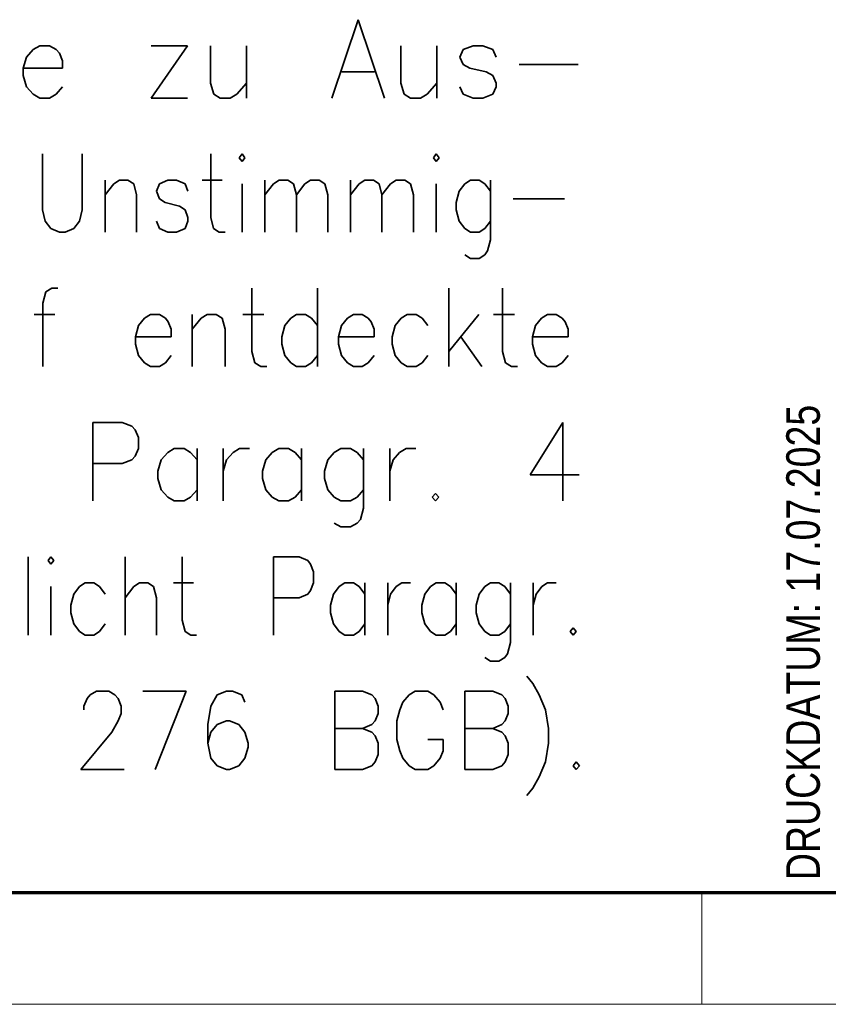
# Model space of a CAD drawing. Extents: x 1101 to 1942, y 41 to 882.
# Tile 93 of 104: x 1721 to 1757, y 41 to 85. Entities that reach past the tile are written whole.
import ezdxf

# ---------------------------------------------------------------- set-up
doc = ezdxf.new("R2010")
doc.units = 0
doc.layers.get('0').update_dxf_attribs({"lineweight": 13})
doc.layers.add('BI_X_Geometrie', color=7, linetype='Continuous', lineweight=13)
doc.layers.add('BI_X_Text', color=7, linetype='Continuous', lineweight=25)
doc.styles.get("Standard").update_dxf_attribs({"font": 'arial.ttf'})

# ---------------------------------------------------------------- blocks, each defined once
blk = doc.blocks.new('Blockreferenz-A03CP7TP1H', base_point=(1100.835, 40.848))
at = {"color": 0, "linetype": 'ByBlock', "lineweight": 70, "ltscale": 0.7}
blk.add_line((1120.835, 45.848), (1936.835, 45.848), dxfattribs=at)
at = {"color": 0, "linetype": 'ByBlock', "lineweight": -2, "ltscale": 0.13}
for p, q in [((1751.835, 45.848), (1751.835, 40.848)), ((1100.835, 40.848), (1941.835, 40.848))]:
    blk.add_line(p, q, dxfattribs=at)
blk = doc.blocks.new('Blockreferenz-A03CP7TR1H', base_point=(1625.598, 50.176))
at = {"layer": 'BI_X_Text', "color": 0, "lineweight": 35}
for p, q in [((1736.478, 84.843), (1735.305, 81.343)), ((1736.478, 84.843), (1737.652, 81.343)), ((1722.252, 83.676), (1721.958, 83.51)), ((1722.692, 83.676), (1722.252, 83.676)), ((1722.985, 83.51), (1722.692, 83.676)), ((1728.852, 83.676), (1727.238, 81.343)), ((1727.238, 83.676), (1728.852, 83.676)), ((1729.878, 83.676), (1729.878, 82.01)), ((1731.492, 83.676), (1731.492, 81.343)), ((1738.385, 83.676), (1738.385, 82.01)), ((1739.998, 83.676), (1739.998, 81.343)), ((1741.612, 83.676), (1741.172, 83.51)), ((1742.052, 83.676), (1741.612, 83.676)), ((1742.492, 83.51), (1742.052, 83.676)), ((1721.665, 83.176), (1721.518, 82.676)), ((1721.958, 83.51), (1721.665, 83.176)), ((1723.132, 83.343), (1722.985, 83.51)), ((1723.278, 83.01), (1723.132, 83.343)), ((1741.172, 83.51), (1741.025, 83.176)), ((1741.025, 83.176), (1741.172, 82.843)), ((1742.638, 83.176), (1742.492, 83.51)), ((1723.278, 82.676), (1723.278, 83.01)), ((1741.172, 82.843), (1741.465, 82.676)), ((1743.665, 82.843), (1746.305, 82.843)), ((1721.518, 82.676), (1723.278, 82.676)), ((1721.518, 82.676), (1721.518, 82.343)), ((1721.518, 82.343), (1721.665, 81.843)), ((1735.745, 82.51), (1737.212, 82.51)), ((1741.465, 82.676), (1742.198, 82.51)), ((1742.198, 82.51), (1742.492, 82.343)), ((1742.492, 82.343), (1742.638, 82.01)), ((1721.665, 81.843), (1721.958, 81.51)), ((1722.985, 81.51), (1723.278, 81.843)), ((1729.878, 82.01), (1730.025, 81.51)), ((1731.052, 81.51), (1731.492, 82.01)), ((1738.385, 82.01), (1738.532, 81.51)), ((1739.558, 81.51), (1739.998, 82.01)), ((1741.172, 81.51), (1741.025, 81.843)), ((1742.638, 81.843), (1742.492, 81.51)), ((1742.638, 82.01), (1742.638, 81.843)), ((1721.958, 81.51), (1722.252, 81.343)), ((1722.692, 81.343), (1722.985, 81.51)), ((1730.025, 81.51), (1730.318, 81.343)), ((1730.758, 81.343), (1731.052, 81.51)), ((1738.532, 81.51), (1738.825, 81.343)), ((1739.265, 81.343), (1739.558, 81.51)), ((1741.612, 81.343), (1741.172, 81.51)), ((1742.492, 81.51), (1742.052, 81.343)), ((1722.252, 81.343), (1722.692, 81.343)), ((1727.238, 81.343), (1728.852, 81.343)), ((1730.318, 81.343), (1730.758, 81.343)), ((1738.825, 81.343), (1739.265, 81.343)), ((1742.052, 81.343), (1741.612, 81.343)), ((1722.371, 78.843), (1722.371, 76.343)), ((1724.156, 76.343), (1724.156, 78.843)), ((1729.893, 78.843), (1729.893, 76.01)), ((1731.296, 78.843), (1731.168, 78.676)), ((1731.423, 78.676), (1731.296, 78.843)), ((1739.966, 78.843), (1739.838, 78.676)), ((1740.093, 78.676), (1739.966, 78.843)), ((1731.168, 78.676), (1731.296, 78.51)), ((1731.296, 78.51), (1731.423, 78.676)), ((1739.838, 78.676), (1739.966, 78.51)), ((1739.966, 78.51), (1740.093, 78.676)), ((1725.176, 77.676), (1725.176, 75.343)), ((1725.176, 77.01), (1725.558, 77.51)), ((1725.558, 77.51), (1725.813, 77.676)), ((1725.813, 77.676), (1726.196, 77.676)), ((1726.196, 77.676), (1726.451, 77.51)), ((1726.451, 77.51), (1726.578, 77.01)), ((1727.598, 77.51), (1727.471, 77.176)), ((1727.981, 77.676), (1727.598, 77.51)), ((1728.363, 77.676), (1727.981, 77.676)), ((1728.746, 77.51), (1728.363, 77.676)), ((1728.873, 77.176), (1728.746, 77.51)), ((1729.511, 77.676), (1730.403, 77.676)), ((1731.296, 77.51), (1731.296, 75.343)), ((1732.316, 77.676), (1732.316, 75.343)), ((1732.316, 77.01), (1732.698, 77.51)), ((1732.698, 77.51), (1732.953, 77.676)), ((1732.953, 77.676), (1733.336, 77.676)), ((1733.336, 77.676), (1733.591, 77.51)), ((1733.591, 77.51), (1733.718, 77.01)), ((1733.718, 77.01), (1734.101, 77.51)), ((1734.101, 77.51), (1734.356, 77.676)), ((1734.356, 77.676), (1734.738, 77.676)), ((1734.738, 77.676), (1734.993, 77.51)), ((1734.993, 77.51), (1735.121, 77.01)), ((1736.141, 77.676), (1736.141, 75.343)), ((1736.141, 77.01), (1736.523, 77.51)), ((1736.523, 77.51), (1736.778, 77.676)), ((1736.778, 77.676), (1737.161, 77.676)), ((1737.161, 77.676), (1737.416, 77.51)), ((1737.416, 77.51), (1737.543, 77.01)), ((1737.543, 77.01), (1737.926, 77.51)), ((1737.926, 77.51), (1738.181, 77.676)), ((1738.181, 77.676), (1738.563, 77.676)), ((1738.563, 77.676), (1738.818, 77.51)), ((1738.818, 77.51), (1738.946, 77.01)), ((1739.966, 77.51), (1739.966, 75.343)), ((1741.241, 77.51), (1740.986, 77.176)), ((1741.496, 77.676), (1741.241, 77.51)), ((1741.878, 77.676), (1741.496, 77.676)), ((1742.133, 77.51), (1741.878, 77.676)), ((1742.388, 77.176), (1742.133, 77.51)), ((1742.388, 77.676), (1742.388, 75.01)), ((1726.578, 77.01), (1726.578, 75.343)), ((1727.471, 77.176), (1727.598, 76.843)), ((1733.718, 77.01), (1733.718, 75.343)), ((1735.121, 77.01), (1735.121, 75.343)), ((1737.543, 77.01), (1737.543, 75.343)), ((1738.946, 77.01), (1738.946, 75.343)), ((1740.986, 77.176), (1740.858, 76.676)), ((1727.598, 76.843), (1727.853, 76.676)), ((1727.853, 76.676), (1728.491, 76.51)), ((1740.858, 76.676), (1740.858, 76.343)), ((1743.408, 76.843), (1745.703, 76.843)), ((1722.371, 76.343), (1722.498, 75.843)), ((1724.028, 75.843), (1724.156, 76.343)), ((1728.491, 76.51), (1728.746, 76.343)), ((1728.746, 76.343), (1728.873, 76.01)), ((1740.858, 76.343), (1740.986, 75.843)), ((1722.498, 75.843), (1722.753, 75.51)), ((1723.773, 75.51), (1724.028, 75.843)), ((1727.598, 75.51), (1727.471, 75.843)), ((1728.873, 75.843), (1728.746, 75.51)), ((1728.873, 76.01), (1728.873, 75.843)), ((1729.893, 76.01), (1730.021, 75.51)), ((1740.986, 75.843), (1741.241, 75.51)), ((1742.133, 75.51), (1742.388, 75.843)), ((1722.753, 75.51), (1723.136, 75.343)), ((1723.136, 75.343), (1723.391, 75.343)), ((1723.391, 75.343), (1723.773, 75.51)), ((1727.981, 75.343), (1727.598, 75.51)), ((1728.363, 75.343), (1727.981, 75.343)), ((1728.746, 75.51), (1728.363, 75.343)), ((1730.021, 75.51), (1730.276, 75.343)), ((1730.276, 75.343), (1730.531, 75.343)), ((1741.241, 75.51), (1741.496, 75.343)), ((1741.496, 75.343), (1741.878, 75.343)), ((1741.878, 75.343), (1742.133, 75.51)), ((1742.388, 75.01), (1742.261, 74.51)), ((1742.261, 74.51), (1742.133, 74.343)), ((1741.496, 74.176), (1741.241, 74.343)), ((1741.878, 74.176), (1741.496, 74.176)), ((1742.133, 74.343), (1741.878, 74.176)), ((1722.532, 72.676), (1722.398, 72.176)), ((1722.798, 72.843), (1722.532, 72.676)), ((1723.065, 72.843), (1722.798, 72.843)), ((1731.732, 72.843), (1731.732, 70.01)), ((1734.665, 72.843), (1734.665, 69.343)), ((1740.532, 72.843), (1740.532, 69.343)), ((1742.932, 72.843), (1742.932, 70.01)), ((1722.398, 72.176), (1722.398, 69.343)), ((1721.998, 71.676), (1722.932, 71.676)), ((1726.932, 71.51), (1726.665, 71.176)), ((1727.198, 71.676), (1726.932, 71.51)), ((1727.598, 71.676), (1727.198, 71.676)), ((1727.865, 71.51), (1727.598, 71.676)), ((1727.998, 71.343), (1727.865, 71.51)), ((1728.132, 71.01), (1727.998, 71.343)), ((1729.065, 71.676), (1729.065, 69.343)), ((1729.065, 71.01), (1729.465, 71.51)), ((1729.465, 71.51), (1729.732, 71.676)), ((1729.732, 71.676), (1730.132, 71.676)), ((1730.132, 71.676), (1730.398, 71.51)), ((1730.398, 71.51), (1730.532, 71.01)), ((1731.332, 71.676), (1732.265, 71.676)), ((1733.465, 71.51), (1733.198, 71.176)), ((1733.732, 71.676), (1733.465, 71.51)), ((1734.132, 71.676), (1733.732, 71.676)), ((1734.398, 71.51), (1734.132, 71.676)), ((1734.665, 71.176), (1734.398, 71.51)), ((1735.998, 71.51), (1735.732, 71.176)), ((1736.265, 71.676), (1735.998, 71.51)), ((1736.665, 71.676), (1736.265, 71.676)), ((1736.932, 71.51), (1736.665, 71.676)), ((1737.065, 71.343), (1736.932, 71.51)), ((1737.198, 71.01), (1737.065, 71.343)), ((1738.398, 71.51), (1738.132, 71.176)), ((1738.665, 71.676), (1738.398, 71.51)), ((1739.065, 71.676), (1738.665, 71.676)), ((1739.332, 71.51), (1739.065, 71.676)), ((1739.598, 71.176), (1739.332, 71.51)), ((1741.865, 71.676), (1740.532, 70.01)), ((1742.532, 71.676), (1743.465, 71.676)), ((1744.665, 71.51), (1744.398, 71.176)), ((1744.932, 71.676), (1744.665, 71.51)), ((1745.332, 71.676), (1744.932, 71.676)), ((1745.598, 71.51), (1745.332, 71.676)), ((1745.732, 71.343), (1745.598, 71.51)), ((1745.865, 71.01), (1745.732, 71.343)), ((1726.665, 71.176), (1726.532, 70.676)), ((1728.132, 70.676), (1728.132, 71.01)), ((1730.532, 71.01), (1730.532, 69.343)), ((1733.198, 71.176), (1733.065, 70.676)), ((1735.732, 71.176), (1735.598, 70.676)), ((1737.198, 70.676), (1737.198, 71.01)), ((1738.132, 71.176), (1737.998, 70.676)), ((1744.398, 71.176), (1744.265, 70.676)), ((1745.865, 70.676), (1745.865, 71.01)), ((1726.532, 70.676), (1728.132, 70.676)), ((1726.532, 70.676), (1726.532, 70.343)), ((1733.065, 70.676), (1733.065, 70.343)), ((1735.598, 70.676), (1737.198, 70.676)), ((1735.598, 70.676), (1735.598, 70.343)), ((1737.998, 70.676), (1737.998, 70.343)), ((1741.065, 70.676), (1741.998, 69.343)), ((1744.265, 70.676), (1745.865, 70.676)), ((1744.265, 70.676), (1744.265, 70.343)), ((1726.532, 70.343), (1726.665, 69.843)), ((1731.732, 70.01), (1731.865, 69.51)), ((1733.065, 70.343), (1733.198, 69.843)), ((1735.598, 70.343), (1735.732, 69.843)), ((1737.998, 70.343), (1738.132, 69.843)), ((1742.932, 70.01), (1743.065, 69.51)), ((1744.265, 70.343), (1744.398, 69.843)), ((1726.665, 69.843), (1726.932, 69.51)), ((1727.865, 69.51), (1728.132, 69.843)), ((1733.198, 69.843), (1733.465, 69.51)), ((1734.398, 69.51), (1734.665, 69.843)), ((1735.732, 69.843), (1735.998, 69.51)), ((1736.932, 69.51), (1737.198, 69.843)), ((1738.132, 69.843), (1738.398, 69.51)), ((1739.332, 69.51), (1739.598, 69.843)), ((1744.398, 69.843), (1744.665, 69.51)), ((1745.598, 69.51), (1745.865, 69.843)), ((1726.932, 69.51), (1727.198, 69.343)), ((1727.198, 69.343), (1727.598, 69.343)), ((1727.598, 69.343), (1727.865, 69.51)), ((1731.865, 69.51), (1732.132, 69.343)), ((1732.132, 69.343), (1732.398, 69.343)), ((1733.465, 69.51), (1733.732, 69.343)), ((1733.732, 69.343), (1734.132, 69.343)), ((1734.132, 69.343), (1734.398, 69.51)), ((1735.998, 69.51), (1736.265, 69.343)), ((1736.265, 69.343), (1736.665, 69.343)), ((1736.665, 69.343), (1736.932, 69.51)), ((1738.398, 69.51), (1738.665, 69.343)), ((1738.665, 69.343), (1739.065, 69.343)), ((1739.065, 69.343), (1739.332, 69.51)), ((1743.065, 69.51), (1743.332, 69.343)), ((1743.332, 69.343), (1743.598, 69.343)), ((1744.665, 69.51), (1744.932, 69.343)), ((1744.932, 69.343), (1745.332, 69.343)), ((1745.332, 69.343), (1745.598, 69.51)), ((1724.619, 66.843), (1724.619, 63.343)), ((1724.619, 66.843), (1725.932, 66.843)), ((1725.932, 66.843), (1726.369, 66.676)), ((1726.369, 66.676), (1726.515, 66.51)), ((1726.515, 66.51), (1726.661, 66.176)), ((1745.619, 66.843), (1744.161, 64.51)), ((1745.619, 66.843), (1745.619, 63.343)), ((1726.661, 66.176), (1726.661, 65.676)), ((1726.661, 65.676), (1726.515, 65.343)), ((1728.265, 65.676), (1727.973, 65.51)), ((1728.702, 65.676), (1728.265, 65.676)), ((1728.994, 65.51), (1728.702, 65.676)), ((1729.286, 65.676), (1729.286, 63.343)), ((1730.452, 65.676), (1730.452, 63.343)), ((1730.89, 65.51), (1731.182, 65.676)), ((1731.182, 65.676), (1731.619, 65.676)), ((1732.932, 65.676), (1732.64, 65.51)), ((1733.369, 65.676), (1732.932, 65.676)), ((1733.661, 65.51), (1733.369, 65.676)), ((1733.952, 65.676), (1733.952, 63.343)), ((1735.702, 65.676), (1735.411, 65.51)), ((1736.14, 65.676), (1735.702, 65.676)), ((1736.432, 65.51), (1736.14, 65.676)), ((1736.723, 65.676), (1736.723, 63.01)), ((1737.89, 65.676), (1737.89, 63.343)), ((1738.327, 65.51), (1738.619, 65.676)), ((1738.619, 65.676), (1739.057, 65.676)), ((1726.369, 65.176), (1725.932, 65.01)), ((1726.515, 65.343), (1726.369, 65.176)), ((1727.682, 65.176), (1727.536, 64.676)), ((1727.973, 65.51), (1727.682, 65.176)), ((1729.286, 65.176), (1728.994, 65.51)), ((1730.452, 64.676), (1730.598, 65.176)), ((1730.598, 65.176), (1730.89, 65.51)), ((1732.348, 65.176), (1732.202, 64.676)), ((1732.64, 65.51), (1732.348, 65.176)), ((1733.952, 65.176), (1733.661, 65.51)), ((1735.119, 65.176), (1734.973, 64.676)), ((1735.411, 65.51), (1735.119, 65.176)), ((1736.723, 65.176), (1736.432, 65.51)), ((1737.89, 64.676), (1738.036, 65.176)), ((1738.036, 65.176), (1738.327, 65.51)), ((1725.932, 65.01), (1724.619, 65.01)), ((1727.536, 64.676), (1727.536, 64.343)), ((1732.202, 64.676), (1732.202, 64.343)), ((1734.973, 64.676), (1734.973, 64.343)), ((1727.536, 64.343), (1727.682, 63.843)), ((1732.202, 64.343), (1732.348, 63.843)), ((1734.973, 64.343), (1735.119, 63.843)), ((1744.161, 64.51), (1746.348, 64.51)), ((1727.682, 63.843), (1727.973, 63.51)), ((1728.994, 63.51), (1729.286, 63.843)), ((1732.348, 63.843), (1732.64, 63.51)), ((1733.661, 63.51), (1733.952, 63.843)), ((1735.119, 63.843), (1735.411, 63.51)), ((1736.432, 63.51), (1736.723, 63.843)), ((1727.973, 63.51), (1728.265, 63.343)), ((1728.702, 63.343), (1728.994, 63.51)), ((1732.64, 63.51), (1732.932, 63.343)), ((1733.369, 63.343), (1733.661, 63.51)), ((1735.411, 63.51), (1735.702, 63.343)), ((1736.14, 63.343), (1736.432, 63.51)), ((1739.932, 63.676), (1739.786, 63.51)), ((1739.786, 63.51), (1739.932, 63.343)), ((1740.077, 63.51), (1739.932, 63.676)), ((1739.932, 63.343), (1740.077, 63.51)), ((1728.265, 63.343), (1728.702, 63.343)), ((1732.932, 63.343), (1733.369, 63.343)), ((1735.702, 63.343), (1736.14, 63.343)), ((1736.723, 63.01), (1736.577, 62.51)), ((1736.577, 62.51), (1736.432, 62.343)), ((1735.702, 62.176), (1735.411, 62.343)), ((1736.14, 62.176), (1735.702, 62.176)), ((1736.432, 62.343), (1736.14, 62.176)), ((1721.733, 60.843), (1721.733, 57.343)), ((1722.753, 60.843), (1722.626, 60.676)), ((1722.881, 60.676), (1722.753, 60.843)), ((1726.068, 60.843), (1726.068, 57.343)), ((1728.618, 60.843), (1728.618, 58.01)), ((1732.698, 60.843), (1732.698, 57.343)), ((1732.698, 60.843), (1733.846, 60.843)), ((1733.846, 60.843), (1734.228, 60.676)), ((1722.626, 60.676), (1722.753, 60.51)), ((1722.753, 60.51), (1722.881, 60.676)), ((1734.228, 60.676), (1734.356, 60.51)), ((1734.356, 60.51), (1734.483, 60.176)), ((1734.483, 60.176), (1734.483, 59.676)), ((1722.753, 59.51), (1722.753, 57.343)), ((1724.028, 59.51), (1723.773, 59.176)), ((1724.283, 59.676), (1724.028, 59.51)), ((1724.666, 59.676), (1724.283, 59.676)), ((1724.921, 59.51), (1724.666, 59.676)), ((1725.176, 59.176), (1724.921, 59.51)), ((1726.068, 59.01), (1726.451, 59.51)), ((1726.451, 59.51), (1726.706, 59.676)), ((1726.706, 59.676), (1727.088, 59.676)), ((1727.088, 59.676), (1727.343, 59.51)), ((1727.343, 59.51), (1727.471, 59.01)), ((1728.236, 59.676), (1729.128, 59.676)), ((1734.483, 59.676), (1734.356, 59.343)), ((1735.631, 59.51), (1735.376, 59.176)), ((1735.886, 59.676), (1735.631, 59.51)), ((1736.268, 59.676), (1735.886, 59.676)), ((1736.523, 59.51), (1736.268, 59.676)), ((1736.778, 59.176), (1736.523, 59.51)), ((1736.778, 59.676), (1736.778, 57.343)), ((1737.798, 59.676), (1737.798, 57.343)), ((1737.926, 59.176), (1738.181, 59.51)), ((1738.181, 59.51), (1738.436, 59.676)), ((1738.436, 59.676), (1738.818, 59.676)), ((1739.711, 59.51), (1739.456, 59.176)), ((1739.966, 59.676), (1739.711, 59.51)), ((1740.348, 59.676), (1739.966, 59.676)), ((1740.603, 59.51), (1740.348, 59.676)), ((1740.858, 59.176), (1740.603, 59.51)), ((1740.858, 59.676), (1740.858, 57.343)), ((1742.133, 59.51), (1741.878, 59.176)), ((1742.388, 59.676), (1742.133, 59.51)), ((1742.771, 59.676), (1742.388, 59.676)), ((1743.026, 59.51), (1742.771, 59.676)), ((1743.281, 59.176), (1743.026, 59.51)), ((1743.281, 59.676), (1743.281, 57.01)), ((1744.301, 59.676), (1744.301, 57.343)), ((1744.428, 59.176), (1744.683, 59.51)), ((1744.683, 59.51), (1744.938, 59.676)), ((1744.938, 59.676), (1745.321, 59.676)), ((1723.773, 59.176), (1723.646, 58.676)), ((1727.471, 59.01), (1727.471, 57.343)), ((1733.846, 59.01), (1732.698, 59.01)), ((1734.228, 59.176), (1733.846, 59.01)), ((1734.356, 59.343), (1734.228, 59.176)), ((1735.376, 59.176), (1735.248, 58.676)), ((1737.798, 58.676), (1737.926, 59.176)), ((1739.456, 59.176), (1739.328, 58.676)), ((1741.878, 59.176), (1741.751, 58.676)), ((1744.301, 58.676), (1744.428, 59.176)), ((1723.646, 58.676), (1723.646, 58.343)), ((1735.248, 58.676), (1735.248, 58.343)), ((1739.328, 58.676), (1739.328, 58.343)), ((1741.751, 58.676), (1741.751, 58.343)), ((1723.646, 58.343), (1723.773, 57.843)), ((1735.248, 58.343), (1735.376, 57.843)), ((1739.328, 58.343), (1739.456, 57.843)), ((1741.751, 58.343), (1741.878, 57.843)), ((1723.773, 57.843), (1724.028, 57.51)), ((1724.921, 57.51), (1725.176, 57.843)), ((1728.618, 58.01), (1728.746, 57.51)), ((1735.376, 57.843), (1735.631, 57.51)), ((1736.523, 57.51), (1736.778, 57.843)), ((1739.456, 57.843), (1739.711, 57.51)), ((1740.603, 57.51), (1740.858, 57.843)), ((1741.878, 57.843), (1742.133, 57.51)), ((1743.026, 57.51), (1743.281, 57.843)), ((1746.086, 57.676), (1745.958, 57.51)), ((1746.213, 57.51), (1746.086, 57.676)), ((1724.028, 57.51), (1724.283, 57.343)), ((1724.283, 57.343), (1724.666, 57.343)), ((1724.666, 57.343), (1724.921, 57.51)), ((1728.746, 57.51), (1729.001, 57.343)), ((1729.001, 57.343), (1729.256, 57.343)), ((1735.631, 57.51), (1735.886, 57.343)), ((1735.886, 57.343), (1736.268, 57.343)), ((1736.268, 57.343), (1736.523, 57.51)), ((1739.711, 57.51), (1739.966, 57.343)), ((1739.966, 57.343), (1740.348, 57.343)), ((1740.348, 57.343), (1740.603, 57.51)), ((1742.133, 57.51), (1742.388, 57.343)), ((1742.388, 57.343), (1742.771, 57.343)), ((1742.771, 57.343), (1743.026, 57.51)), ((1745.958, 57.51), (1746.086, 57.343)), ((1746.086, 57.343), (1746.213, 57.51)), ((1743.281, 57.01), (1743.153, 56.51)), ((1742.388, 56.176), (1742.133, 56.343)), ((1743.026, 56.343), (1742.771, 56.176)), ((1743.153, 56.51), (1743.026, 56.343)), ((1742.771, 56.176), (1742.388, 56.176)), ((1744.012, 55.51), (1744.288, 55.176)), ((1744.288, 55.176), (1744.565, 54.676)), ((1724.368, 54.51), (1724.507, 54.676)), ((1724.507, 54.676), (1724.783, 54.843)), ((1724.783, 54.843), (1725.337, 54.843)), ((1725.337, 54.843), (1725.613, 54.676)), ((1725.613, 54.676), (1725.752, 54.51)), ((1726.858, 54.843), (1728.795, 54.843)), ((1728.795, 54.843), (1727.412, 51.343)), ((1730.178, 54.676), (1729.902, 54.176)), ((1730.593, 54.843), (1730.178, 54.676)), ((1730.87, 54.843), (1730.593, 54.843)), ((1731.285, 54.676), (1730.87, 54.843)), ((1731.423, 54.343), (1731.285, 54.676)), ((1735.435, 54.843), (1735.435, 51.343)), ((1735.435, 54.843), (1736.68, 54.843)), ((1736.68, 54.843), (1737.095, 54.676)), ((1737.095, 54.676), (1737.233, 54.51)), ((1738.755, 54.676), (1738.478, 54.343)), ((1739.032, 54.843), (1738.755, 54.676)), ((1739.585, 54.843), (1739.032, 54.843)), ((1739.862, 54.676), (1739.585, 54.843)), ((1740.138, 54.343), (1739.862, 54.676)), ((1741.245, 54.843), (1741.245, 51.343)), ((1741.245, 54.843), (1742.49, 54.843)), ((1742.49, 54.843), (1742.905, 54.676)), ((1742.905, 54.676), (1743.043, 54.51)), ((1744.565, 54.676), (1744.842, 54.01)), ((1724.23, 54.176), (1724.368, 54.51)), ((1724.23, 54.01), (1724.23, 54.176)), ((1725.752, 54.51), (1725.89, 54.176)), ((1725.89, 54.176), (1725.89, 53.843)), ((1729.902, 54.176), (1729.763, 53.343)), ((1737.233, 54.51), (1737.372, 54.176)), ((1737.372, 54.176), (1737.372, 53.843)), ((1738.478, 54.343), (1738.34, 54.01)), ((1740.277, 54.01), (1740.138, 54.343)), ((1743.043, 54.51), (1743.182, 54.176)), ((1743.182, 54.176), (1743.182, 53.843)), ((1725.89, 53.843), (1725.752, 53.51)), ((1737.372, 53.843), (1737.233, 53.51)), ((1738.34, 54.01), (1738.202, 53.51)), ((1743.182, 53.843), (1743.043, 53.51)), ((1744.842, 54.01), (1744.98, 53.176)), ((1725.752, 53.51), (1725.475, 53.01)), ((1729.763, 53.343), (1729.763, 52.51)), ((1730.178, 53.343), (1729.902, 53.01)), ((1730.593, 53.51), (1730.178, 53.343)), ((1730.732, 53.51), (1730.593, 53.51)), ((1731.147, 53.343), (1730.732, 53.51)), ((1731.423, 53.01), (1731.147, 53.343)), ((1737.095, 53.343), (1736.68, 53.176)), ((1737.233, 53.51), (1737.095, 53.343)), ((1738.202, 53.51), (1738.202, 52.676)), ((1742.905, 53.343), (1742.49, 53.176)), ((1743.043, 53.51), (1742.905, 53.343)), ((1725.475, 53.01), (1724.092, 51.343)), ((1729.902, 53.01), (1729.763, 52.51)), ((1731.562, 52.51), (1731.423, 53.01)), ((1735.435, 53.176), (1736.68, 53.176)), ((1736.68, 53.176), (1737.095, 53.01)), ((1737.095, 53.01), (1737.233, 52.843)), ((1737.233, 52.843), (1737.372, 52.51)), ((1741.245, 53.176), (1742.49, 53.176)), ((1742.49, 53.176), (1742.905, 53.01)), ((1742.905, 53.01), (1743.043, 52.843)), ((1743.043, 52.843), (1743.182, 52.51)), ((1744.98, 53.176), (1744.98, 52.51)), ((1729.763, 52.51), (1729.902, 51.843)), ((1731.562, 52.343), (1731.562, 52.51)), ((1737.372, 52.51), (1737.372, 52.01)), ((1738.202, 52.676), (1738.34, 52.176)), ((1739.585, 52.676), (1740.277, 52.676)), ((1740.277, 52.176), (1740.277, 52.676)), ((1743.182, 52.51), (1743.182, 52.01)), ((1744.98, 52.51), (1744.842, 51.676)), ((1731.423, 51.843), (1731.562, 52.343)), ((1737.372, 52.01), (1737.233, 51.676)), ((1738.34, 52.176), (1738.478, 51.843)), ((1740.138, 51.843), (1740.277, 52.176)), ((1743.182, 52.01), (1743.043, 51.676)), ((1729.902, 51.843), (1730.178, 51.51)), ((1730.178, 51.51), (1730.593, 51.343)), ((1730.732, 51.343), (1731.147, 51.51)), ((1731.147, 51.51), (1731.423, 51.843)), ((1737.095, 51.51), (1736.68, 51.343)), ((1737.233, 51.676), (1737.095, 51.51)), ((1738.478, 51.843), (1738.755, 51.51)), ((1738.755, 51.51), (1739.032, 51.343)), ((1739.585, 51.343), (1739.862, 51.51)), ((1739.862, 51.51), (1740.138, 51.843)), ((1742.905, 51.51), (1742.49, 51.343)), ((1743.043, 51.676), (1742.905, 51.51)), ((1744.842, 51.676), (1744.565, 51.01)), ((1746.225, 51.676), (1746.087, 51.51)), ((1746.087, 51.51), (1746.225, 51.343)), ((1746.363, 51.51), (1746.225, 51.676)), ((1746.225, 51.343), (1746.363, 51.51)), ((1724.092, 51.343), (1726.028, 51.343)), ((1730.593, 51.343), (1730.732, 51.343)), ((1736.68, 51.343), (1735.435, 51.343)), ((1739.032, 51.343), (1739.585, 51.343)), ((1742.49, 51.343), (1741.245, 51.343)), ((1744.565, 51.01), (1744.288, 50.51)), ((1744.288, 50.51), (1744.012, 50.176))]:
    blk.add_line(p, q, dxfattribs=at)
blk = doc.blocks.new('Blockreferenz-A03CP7TT1H', base_point=(1755.605, 45.848))
at = {"layer": 'BI_X_Text', "color": 0, "linetype": 'ByBlock', "ltscale": 0.25, "insert": (1755.605, 46.396), "char_height": 1.5, "attachment_point": 1, "rotation": 90}
blk.add_mtext('{\\W0.8;\\fArial;DRUCKDATUM: 17.07.2025}', dxfattribs=at)

msp = doc.modelspace()

# ---------------------------------------------------------------- block references
at = {"layer": 'BI_X_Geometrie', "ltscale": 0.13}
for name, p in [('Blockreferenz-A03CP7TP1H', (1100.835, 40.848)), ('Blockreferenz-A03CP7TT1H', (1755.605, 45.848)), ('Blockreferenz-A03CP7TR1H', (1625.598, 50.176))]:
    msp.add_blockref(name, p, dxfattribs=at)

doc.saveas('drawing.dxf')
